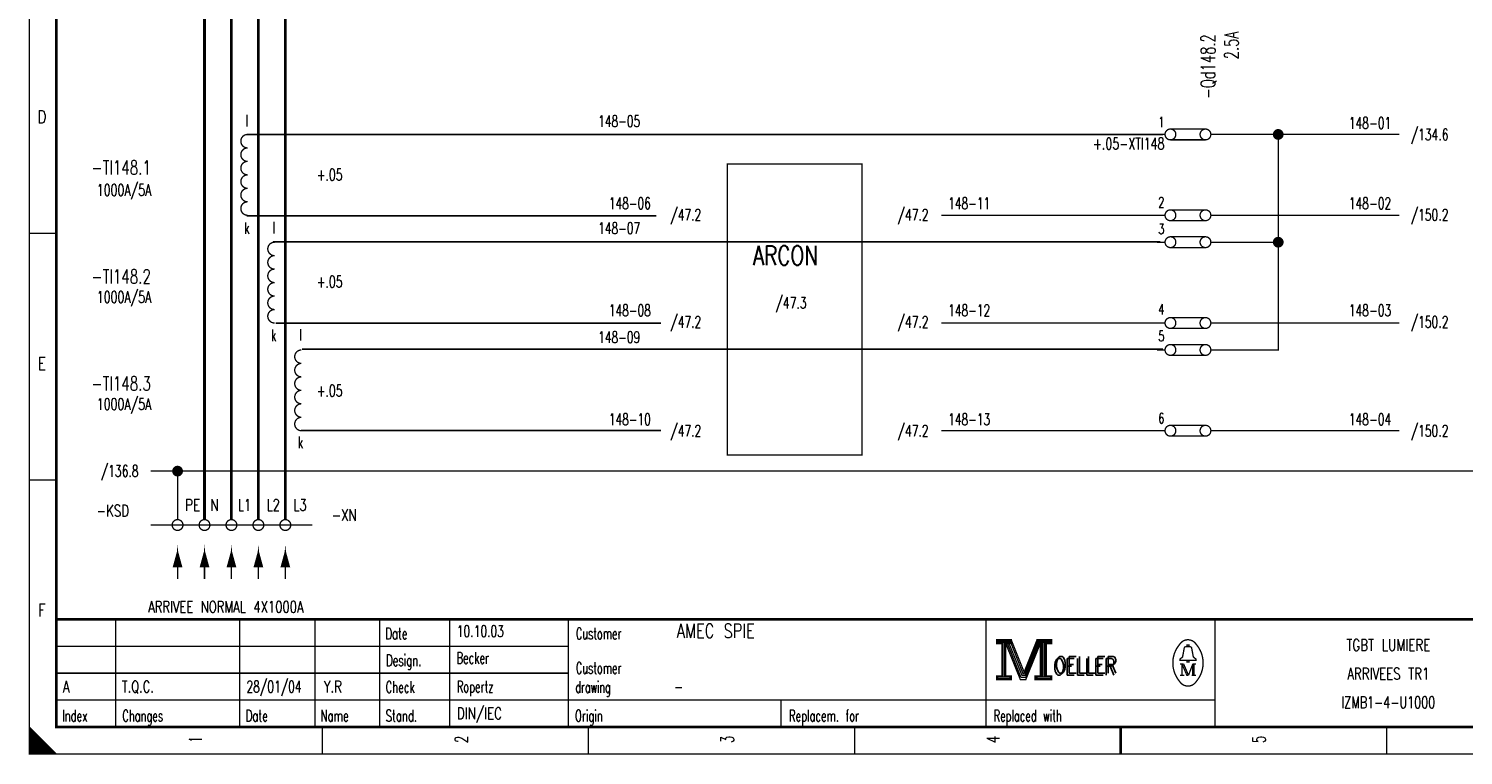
# Model space of a CAD drawing. Extents: x -1 to 409, y 0 to 286.
# Tile 1 of 3: x 0 to 266, y 0 to 135. Entities that reach past the tile are written whole.
import ezdxf
from ezdxf.enums import TextEntityAlignment as Align

# ---------------------------------------------------------------- set-up
doc = ezdxf.new("R2010")
doc.units = 0
doc.header["$MEASUREMENT"] = 0
doc.linetypes.add('STRICH-PUNKT', pattern=[4.7, 3, -0.75, 0.2, -0.75])
doc.layers.get('0').update_dxf_attribs({"color": 9, "linetype": 'CONTINUOUS'})
doc.styles.get("Standard").update_dxf_attribs({"font": 'TXT', "bigfont": 'TXT'})

# ---------------------------------------------------------------- blocks, each defined once
blk = doc.blocks.new('BCIRCLE_FILLED')
at = {"color": 0, "linetype": 'Continuous', "const_width": 1, "flags": 128}
blk.add_lwpolyline([(0.5, 0, 1), (-0.5, 0, 1)], format="xyb", close=True, dxfattribs=at)

msp = doc.modelspace()

# ---------------------------------------------------------------- linework, layer by layer
at = {"color": 0, "linetype": 'Continuous'}
for p, q in [((40.374421, 114.961495), (210.35957, 114.961495)), ((40.374421, 99.889714), (116.302317, 99.889714)), ((45.220883, 95.045213), (209.821074, 95.045213)), ((45.759379, 79.973431), (117.199811, 79.973431)), ((50.60584, 75.12893), (210.35957, 75.12893)), ((50.426341, 60.057149), (117.199811, 60.057149))]:
    msp.add_line(p, q, dxfattribs=at)
at = {"color": 0, "flags": 128}
for points, const_width in [([(0, 142.5), (0, 285), (405, 285), (405, 0), (0, 0), (0, 142.5)], 0.25), ([(32.5, 43.5), (32.5, 176.25)], 0.5), ([(37.5, 43.5), (37.5, 176.25)], 0.5), ([(42.5, 43.5), (42.5, 176.25)], 0.5), ([(47.5, 43.5), (47.5, 176.25)], 0.5), ([(254.25, 115), (220.75, 115)], 0.25), ([(220.75, 95), (231.75, 95), (231.75, 115)], 0.25), ([(169.25, 100), (209.25, 100)], 0.25), ([(254.25, 100), (220.75, 100)], 0.25), ([(220.75, 75), (231.75, 75), (231.75, 95)], 0.25), ([(169.25, 80), (209.25, 80)], 0.25), ([(254.25, 80), (220.75, 80)], 0.25), ([(169.25, 60), (209.25, 60)], 0.25), ([(254.25, 60), (220.75, 60)], 0.25), ([(27.5, 37.5), (26.75, 34.75), (28.25, 34.75), (27.5, 37.5), (27, 34.75), (27.25, 34.75), (27.5, 37.5), (27.75, 34.75), (28, 34.75), (27.5, 37.5)], 0.25), ([(32.5, 37.5), (31.75, 34.75), (33.25, 34.75), (32.5, 37.5), (32, 34.75), (32.25, 34.75), (32.5, 37.5), (32.75, 34.75), (33, 34.75), (32.5, 37.5)], 0.25), ([(37.5, 37.5), (36.75, 34.75), (38.25, 34.75), (37.5, 37.5), (37, 34.75), (37.25, 34.75), (37.5, 37.5), (37.75, 34.75), (38, 34.75), (37.5, 37.5)], 0.25), ([(42.5, 37.5), (41.75, 34.75), (43.25, 34.75), (42.5, 37.5), (42, 34.75), (42.25, 34.75), (42.5, 37.5), (42.75, 34.75), (43, 34.75), (42.5, 37.5)], 0.25), ([(47.5, 37.5), (46.75, 34.75), (48.25, 34.75), (47.5, 37.5), (47, 34.75), (47.25, 34.75), (47.5, 37.5), (47.75, 34.75), (48, 34.75), (47.5, 37.5)], 0.25), ([(179.5, 21.2), (179.5, 20.5), (180.5, 20.5), (180.5, 14.5), (179.5, 14.5), (179.5, 13.8), (182.2, 13.8), (182.2, 14.5), (181.2, 14.5), (181.2, 20.5), (182.2, 20.5), (182.2, 21.2), (179.5, 21.2)], 0.25), ([(182.2, 21.2), (184.6, 15.2), (187, 21.2)], 0.25), ([(187, 21.2), (187, 20.5), (188, 20.5), (188, 14.5), (187, 14.5), (187, 13.8), (189.7, 13.8), (189.7, 14.5), (188.7, 14.5), (188.7, 20.5), (189.7, 20.5), (189.7, 21.2), (187, 21.2)], 0.25), ([(180.7, 20.7), (180.7, 14.3), (181, 14.3), (181, 20.7)], 0.25), ([(181.2, 20.5), (183.9, 13.8), (184.9, 13.8), (187.6, 20.5)], 0.25), ([(181.8, 20.5), (184.2, 14.6), (184.6, 14.6)], 0.25), ([(182.2, 20.5), (184.4, 14.9), (184.7, 14.9)], 0.25), ([(184.6, 14.2), (184.9, 14.2), (187.4, 20.5)], 0.25), ([(184.6, 14.6), (184.8, 14.6), (187.2, 20.5)], 0.25), ([(187.6, 20.5), (187.6, 14.5), (186.6, 14.5), (186.6, 13.8), (187.1, 13.8)], 0.25), ([(187.8, 20.7), (187.8, 14.3), (188.3, 14.3), (188.3, 20.7), (188.5, 20.7), (188.5, 14.3)], 0.25), ([(214.8, 17.4), (213.5, 17.4), (213.5, 17.6), (214, 18), (214.3, 19.6)], 0.25), ([(214.8, 19.9), (214.8, 20.2), (215.2, 20.2), (215.2, 19.9)], 0.25), ([(215.2, 17.4), (216.5, 17.4), (216.5, 17.6), (216, 18), (215.7, 19.6)], 0.25), ([(213.9, 16.7), (213.9, 14.6), (213.5, 14.6)], 0.25), ([(213.9, 16.7), (214.8, 14.6), (215.1, 14.6)], 0.25), ([(0, 5), (0, 0), (5, 0), (0, 5), (0.25, 4.75), (0.25, 0), (0.5, 0), (0.5, 4.5), (0.75, 4.25), (0.75, 0), (1, 0), (1, 4), (1.25, 3.75), (1.25, 0), (1.5, 0)], 0.25), ([(1.5, 0), (1.5, 3.5), (1.75, 3.25), (1.75, 0), (2, 0), (2, 3), (2.25, 2.75), (2.25, 0), (2.5, 0), (2.5, 2.5), (2.75, 2.25), (2.75, 0), (3, 0), (3, 2), (3.25, 1.75)], 0.25), ([(3.25, 1.75), (3.25, 0), (3.5, 0), (3.5, 1.5), (3.75, 1.25), (3.75, 0), (4, 0), (4, 1), (4.25, 0.75), (4.25, 0), (4.5, 0), (4.5, 0.5), (4.75, 0.25)], 0.25)]:
    msp.add_lwpolyline(points, dxfattribs=dict(at, const_width=const_width))
for points, const_width in [([(0, 285), (405, 285), (405, 0), (0, 0)], 0.25), ([(5, 280), (400, 280), (400, 5), (5, 5)], 0.5), ([(5, 280), (400, 280), (400, 5), (5, 5)], 0.25), ([(129.5, 109.5), (154.5, 109.5), (154.5, 55.5), (129.5, 55.5)], 0.25), ([(179.7, 21), (182, 21), (182, 20.7), (179.7, 20.7)], 0.25), ([(187.2, 21), (189.5, 21), (189.5, 20.7), (187.2, 20.7)], 0.25), ([(214.8, 17.4), (215.2, 17.4), (215.2, 17.1), (214.8, 17.1)], 0.25), ([(179.7, 14.3), (182, 14.3), (182, 14), (179.7, 14)], 0.25), ([(186.8, 14.3), (189.5, 14.3), (189.5, 14), (186.8, 14)], 0.25)]:
    msp.add_lwpolyline(points, close=True, dxfattribs=dict(at, const_width=const_width))
at = {"color": 0, "const_width": 0.25, "flags": 128}
for points in [[(40.493955, 115, 1), (40.493955, 112.5, 1)], [(40.493955, 112.5, 1), (40.493955, 110, 1)], [(40.493955, 110, 1), (40.493955, 107.5, 1)], [(40.493955, 107.5, 1), (40.493955, 105, 1)], [(40.493955, 105, 1), (40.493955, 102.5, 1)], [(40.493955, 102.5, 1), (40.493955, 100, 1)], [(45.493955, 95, 1), (45.493955, 92.5, 1)], [(45.493955, 92.5, 1), (45.493955, 90, 1)], [(45.493955, 90, 1), (45.493955, 87.5, 1)], [(45.493955, 87.5, 1), (45.493955, 85, 1)], [(45.493955, 85, 1), (45.493955, 82.5, 1)], [(45.493955, 82.5, 1), (45.493955, 80, 1)], [(50.493955, 75, 1), (50.493955, 72.5, 1)], [(50.493955, 72.5, 1), (50.493955, 70, 1)], [(50.493955, 70, 1), (50.493955, 67.5, 1)], [(50.493955, 67.5, 1), (50.493955, 65, 1)], [(50.493955, 65, 1), (50.493955, 62.5, 1)], [(50.493955, 62.5, 1), (50.493955, 60, 1)], [(216.493359, 20.403602, 0.530775), (213.513, 20.413, 0.530775)], [(213.499601, 20.388348, 0.373815), (213.488, 13.425, 0.373815)], [(214.6, 19.9, 0.414214), (214.3, 19.6, 0.414214)], [(215.7, 19.6, 0.414214), (215.4, 19.9, 0.414214)], [(216.498075, 13.401685, 0.378582), (216.463, 20.438, 0.378582)], [(213.502705, 13.401803, 0.532213), (216.488, 13.388, 0.532213)]]:
    msp.add_lwpolyline(points, format="xyb", dxfattribs=at)
at = {"color": 0}
for points, const_width in [([(209.25, 115), (210.75, 115)], 0.25), ([(211.75, 116), (218.25, 116)], 0.25), ([(219.25, 115), (220.75, 115)], 0.25), ([(218.25, 114), (211.75, 114)], 0.25), ([(209.25, 100), (210.75, 100)], 0.25), ([(211.75, 101), (218.25, 101)], 0.25), ([(218.25, 99), (211.75, 99)], 0.25), ([(219.25, 100), (220.75, 100)], 0.25), ([(0, 96.667), (5, 96.667)], 0.25), ([(211.75, 96), (218.25, 96)], 0.25), ([(209.25, 95), (210.75, 95)], 0.25), ([(218.25, 94), (211.75, 94)], 0.25), ([(219.25, 95), (220.75, 95)], 0.25), ([(209.25, 80), (210.75, 80)], 0.25), ([(211.75, 81), (218.25, 81)], 0.25), ([(219.25, 80), (220.75, 80)], 0.25), ([(218.25, 79), (211.75, 79)], 0.25), ([(209.25, 75), (210.75, 75)], 0.25), ([(211.75, 76), (218.25, 76)], 0.25), ([(219.25, 75), (220.75, 75)], 0.25), ([(218.25, 74), (211.75, 74)], 0.25), ([(209.25, 60), (210.75, 60)], 0.25), ([(211.75, 61), (218.25, 61)], 0.25), ([(218.25, 59), (211.75, 59)], 0.25), ([(219.25, 60), (220.75, 60)], 0.25), ([(0, 50.834), (5, 50.834)], 0.25), ([(27.5, 32.5), (27.5, 37.5)], 0.25), ([(32.5, 32.5), (32.5, 37.5)], 0.25), ([(37.5, 32.5), (37.5, 37.5)], 0.25), ([(42.5, 32.5), (42.5, 37.5)], 0.25), ([(47.5, 32.5), (47.5, 37.5)], 0.25), ([(400, 25), (5, 25)], 0.5), ([(16, 5), (16, 25)], 0.25), ([(39, 5), (39, 25)], 0.25), ([(53, 5), (53, 25)], 0.25), ([(65, 25), (65, 5)], 0.25), ([(78, 25), (78, 5)], 0.25), ([(100, 25), (100, 5)], 0.25), ([(177.5, 25), (177.5, 5)], 0.25), ([(220, 25), (220, 5)], 0.25), ([(5, 20), (100, 20)], 0.25), ([(181.5, 20.5), (184, 14.2)], 0.25), ([(184.7, 14.9), (187, 20.6)], 0.25), ([(214.6, 19.9), (215.5, 19.9)], 0.25), ([(213.5, 16.7), (214.2, 16.7)], 0.25), ([(214.2, 16.7), (215.1, 14.6)], 0.25), ([(215.1, 14.6), (215.9, 16.7)], 0.25), ([(215.9, 14.6), (215.9, 16.7)], 0.25), ([(215.9, 16.7), (216.5, 16.7)], 0.25), ([(216.1, 16.7), (216.1, 14.6)], 0.25), ([(5, 15), (100, 15)], 0.25), ([(184, 14.2), (184.6, 14.2)], 0.25), ([(213.9, 14.6), (214.3, 14.6)], 0.25), ([(216.5, 14.6), (215.7, 14.6)], 0.25), ([(5, 10), (220, 10)], 0.25), ([(139.5, 10), (139.5, 5)], 0.25), ([(54.375, 0), (54.375, 5)], 0.25), ([(103.75, 0), (103.75, 5)], 0.25), ([(153.125, 0), (153.125, 5)], 0.25), ([(202.5, 5), (202.5, 0)], 0.5), ([(202.5, 0), (202.5, 5)], 0.25), ([(251.875, 0), (251.875, 5)], 0.25), ([(4.75, 0), (4.75, 0.25)], 0.25)]:
    msp.add_lwpolyline(points, dxfattribs=dict(at, const_width=const_width))
at = {"color": 0, "const_width": 0.25, "flags": 128}
for points in [[(212.75, 115, 1), (210.75, 115, 1)], [(219.25, 115, 1), (217.25, 115, 1)], [(212.75, 100, 1), (210.75, 100, 1)], [(219.25, 100, 1), (217.25, 100, 1)], [(212.75, 95, 1), (210.75, 95, 1)], [(219.25, 95, 1), (217.25, 95, 1)], [(212.75, 80, 1), (210.75, 80, 1)], [(219.25, 80, 1), (217.25, 80, 1)], [(212.75, 75, 1), (210.75, 75, 1)], [(219.25, 75, 1), (217.25, 75, 1)], [(212.75, 60, 1), (210.75, 60, 1)], [(219.25, 60, 1), (217.25, 60, 1)], [(28.5, 42.5, 1), (26.5, 42.5, 1)], [(33.5, 42.5, 1), (31.5, 42.5, 1)], [(38.5, 42.5, 1), (36.5, 42.5, 1)], [(43.5, 42.5, 1), (41.5, 42.5, 1)], [(48.5, 42.5, 1), (46.5, 42.5, 1)]]:
    msp.add_lwpolyline(points, format="xyb", close=True, dxfattribs=at)
at = {"color": 0, "linetype": 'STRICH-PUNKT', "const_width": 0.25, "flags": 128}
for points in [[(367.5, 52.5), (22.5, 52.5)], [(27.5, 43.5), (27.5, 52.5)]]:
    msp.add_lwpolyline(points, dxfattribs=at)
at = {"color": 0, "linetype": 'STRICH-PUNKT', "const_width": 0.25}
msp.add_lwpolyline([(22.5, 42.5), (52.5, 42.5)], dxfattribs=at)

# ---------------------------------------------------------------- block references
at = {"color": 0}
for p in [(231.75, 115), (231.75, 95), (27.5, 52.5)]:
    msp.add_blockref('BCIRCLE_FILLED', p, dxfattribs=at)

# ---------------------------------------------------------------- texts
at = {"color": 0, "width": 0.68}
for s, p in [('-Qd148.2', (217.4066, 133.591532)), ('2.5A', (221.765418, 134.150347))]:
    msp.add_text(s, height=2.619375, rotation=90, dxfattribs=at).set_placement(p, align=Align.TOP_RIGHT)
at = {"color": 0}
for s, height, width, p in [('D', 2.38125, 0.76, (2.325654, 119.465753)), ('k', 2.143125, 0.6, (40.367243, 98.667497)), ('k', 2.143125, 0.6, (45.336109, 78.79203)), ('E', 2.38125, 0.76, (2.325654, 73.681196)), ('k', 2.143125, 0.6, (50.304976, 58.916563)), ('F', 2.38125, 0.76, (2.325654, 27.896638)), ('TGBT LUMIERE', 2.143125, 0.754667, (252.188667, 21.295143)), ('ARRIVEES TR1', 2.143125, 0.747333, (252.188667, 15.971357)), ('IZMB1-4-U1000', 2.143125, 0.709538, (252.188667, 10.647572))]:
    msp.add_text(s, height=height, dxfattribs=dict(at, width=width)).set_placement(p, align=Align.TOP_CENTER)
at = {"color": 0, "width": 0.6}
for p in [(40.367243, 115.845579), (45.336109, 95.970112), (50.304976, 76.094645)]:
    msp.add_text('l', height=2.143125, dxfattribs=at).set_placement(p, align=Align.BOTTOM_CENTER)
at = {"color": 0}
for s, height, width, p in [('148-05', 2.143125, 0.676, (105.537889, 118.542964)), ('/134.6', 2.143125, 0.68, (256.34122, 116.058531)), ('+.05', 2.143125, 0.684, (53.330661, 108.60523)), ('/47.2', 2.143125, 0.6816, (118.937858, 101.15193)), ('148-11', 2.143125, 0.676, (170.488076, 103.281445)), ('/150.2', 2.143125, 0.68, (256.34122, 101.15193)), ('148-07', 2.143125, 0.676, (105.537889, 98.667497)), ('ARCON', 3.571875, 0.76, (134.25439, 94.337484)), ('+.05', 2.143125, 0.684, (53.330661, 88.729763)), ('/47.3', 2.143125, 0.6816, (138.458406, 84.825654)), ('148-12', 2.143125, 0.676, (170.488076, 83.405978)), ('/47.2', 2.143125, 0.6816, (118.937858, 81.276463)), ('/150.2', 2.143125, 0.68, (256.34122, 81.276463)), ('148-09', 2.143125, 0.676, (105.537889, 78.437111)), ('+.05', 2.143125, 0.684, (53.330661, 68.499377)), ('148-13', 2.143125, 0.676, (170.488076, 63.175592)), ('/47.2', 2.143125, 0.6816, (118.937858, 61.046077)), ('/150.2', 2.143125, 0.68, (256.34122, 61.046077)), ('-XN', 2.143125, 0.738667, (56.092341, 45.429639)), ('ARRIVEE NORMAL 4X1000A', 2.143125, 0.734182, (22.048506, 28.393524)), ('Date', 2.143125, 0.64, (66.054919, 23.424658)), ('Customer', 2.143125, 0.62, (101.403082, 23.424658)), ('Design.', 2.143125, 0.636571, (66.191563, 18.455791)), ('Customer', 2.143125, 0.62, (101.403082, 17.036115)), ('OELLER', 3.095625, 0.76, (189.964259, 17.745953)), ('OELLER', 3.095625, 0.76, (189.964259, 17.745953)), ('OELLER', 3.095625, 0.76, (190.319178, 18.100872)), ('Check', 2.143125, 0.632, (66.11703, 13.486924)), ('drawing', 2.143125, 0.6, (101.328549, 13.486924)), ('Index', 2.143125, 0.632, (6.086021, 8.163138)), ('Changes', 2.143125, 0.622857, (17.262422, 8.163138)), ('Date', 2.143125, 0.64, (40.145828, 8.163138)), ('Name', 2.143125, 0.64, (54.03736, 8.163138)), ('Stand.', 2.143125, 0.642667, (66.11703, 8.163138)), ('Origin', 2.143125, 0.626667, (101.266438, 8.163138)), ('Replacem. for', 2.143125, 0.627077, (140.973007, 8.163138)), ('Replaced with', 2.143125, 0.619692, (178.949346, 8.163138))]:
    msp.add_text(s, height=height, dxfattribs=dict(at, width=width)).set_placement(p, align=Align.TOP_LEFT)
for s, height, width, p in [('1', 1.905, 0.672, (209.5132, 115.802989)), ('2', 1.905, 0.672, (209.5132, 100.896389)), ('3', 1.905, 0.672, (209.5132, 95.927522)), ('4', 1.905, 0.672, (209.5132, 81.020922)), ('5', 1.905, 0.672, (209.5132, 76.052055)), ('6', 1.905, 0.672, (209.5132, 60.790535)), ('PE', 2.143125, 0.76, (28.909091, 44.506849)), ('N', 2.143125, 0.76, (33.608219, 44.506849)), ('L1', 2.143125, 0.716, (38.711955, 44.506849)), ('L2', 2.143125, 0.716, (44.035741, 44.506849)), ('L3', 2.143125, 0.716, (49.004608, 44.506849)), ('AMEC SPIE', 2.619375, 0.752889, (120.157005, 20.769863)), ('10.10.03', 2.143125, 0.678, (79.33599, 21.082192)), ('Becker', 2.143125, 0.626667, (79.273879, 16.113325)), ('A', 2.143125, 0.76, (6.212017, 10.789539)), ('T.Q.C.', 2.143125, 0.728, (17.163045, 10.789539)), ('28/01/04', 2.143125, 0.678, (40.294894, 10.789539)), ('Y.R', 2.143125, 0.738667, (54.665567, 10.789539)), ('Ropertz', 2.143125, 0.622857, (79.323568, 10.789539)), ('-', 2.143125, 0.696, (119.651245, 10.789539)), ('DIN/IEC', 2.143125, 0.750857, (79.348412, 5.820672))]:
    msp.add_text(s, height=height, dxfattribs=dict(at, width=width)).set_placement(p, align=Align.BOTTOM_LEFT)
for s, height, width, p in [('148-01', 2.143125, 0.676, (252.694427, 118.188045)), ('-TI148.1', 2.619375, 0.7, (22.55604, 110.166874)), ('1000A/5A', 2.143125, 0.697, (22.627024, 105.765878)), ('148-06', 2.143125, 0.676, (115.340753, 103.281445)), ('/47.2', 2.143125, 0.6816, (166.866127, 101.15193)), ('148-02', 2.143125, 0.676, (252.694427, 103.281445)), ('-TI148.2', 2.619375, 0.7, (22.55604, 89.936488)), ('1000A/5A', 2.143125, 0.697, (22.627024, 85.890411)), ('148-08', 2.143125, 0.676, (115.340753, 83.405978)), ('148-03', 2.143125, 0.676, (252.694427, 83.405978)), ('/47.2', 2.143125, 0.6816, (166.866127, 81.276463)), ('-TI148.3', 2.619375, 0.7, (22.55604, 70.061021)), ('1000A/5A', 2.143125, 0.697, (22.627024, 66.014944)), ('148-10', 2.143125, 0.676, (115.340753, 63.175592)), ('148-04', 2.143125, 0.676, (252.694427, 63.175592)), ('/47.2', 2.143125, 0.6816, (166.866127, 61.046077)), ('/136.8', 2.143125, 0.68, (20.249066, 53.592777))]:
    msp.add_text(s, height=height, dxfattribs=dict(at, width=width)).set_placement(p, align=Align.TOP_RIGHT)
for s, width, p in [('+.05-XTI148', 0.702545, (210.645392, 111.58655)), ('-KSD', 0.744, (18.483344, 43.442092))]:
    msp.add_text(s, height=2.143125, dxfattribs=dict(at, width=width)).set_placement(p, align=Align.BOTTOM_RIGHT)
at = {"color": 0, "width": 0.672}
for s, p in [('1', (29.654421, 2.697385)), ('2', (78.988169, 2.697385)), ('3', (128.321918, 2.697385)), ('4', (177.655666, 2.697385)), ('5', (226.989415, 2.697385))]:
    msp.add_text(s, height=2.38125, rotation=90, dxfattribs=at).set_placement(p, align=Align.TOP_CENTER)

doc.saveas('drawing.dxf')
